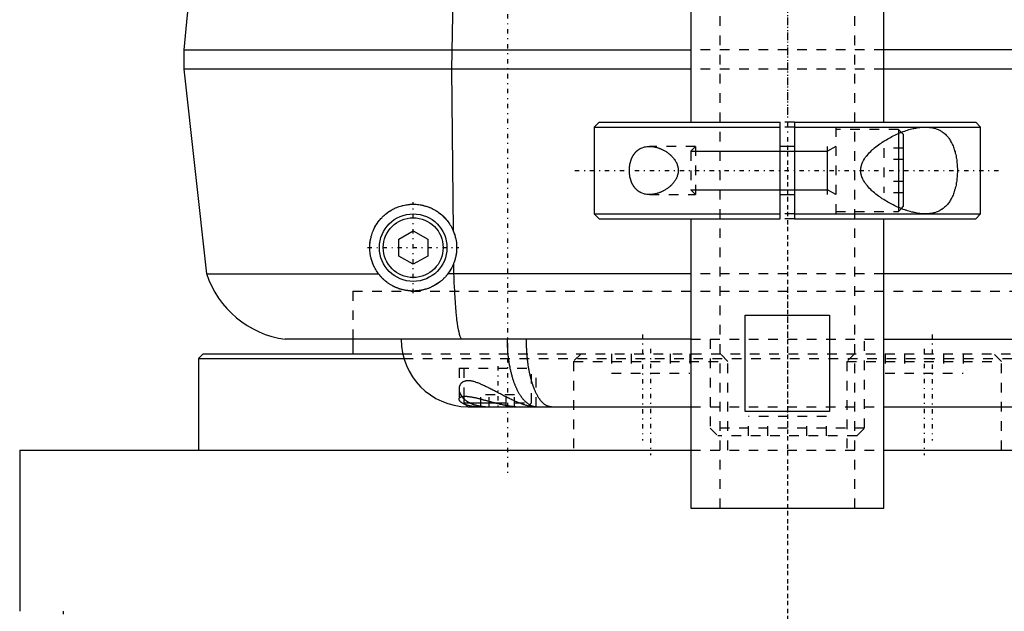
# Model space of a CAD drawing. Extents: x -90 to 90, y -1 to 703.
# Tile 2 of 7: x -80 to 22, y 288 to 350. Entities that reach past the tile are written whole.
import ezdxf

# ---------------------------------------------------------------- set-up
doc = ezdxf.new("R2010")
doc.units = 0
doc.linetypes.add('CENTER', pattern=[1.5, 0.45, -0.5, 0.05, -0.5])
doc.linetypes.add('DASHED', pattern=[2, 1, -1])
for name, color, linetype in [('AM_0', 7, 'CONTINUOUS'), ('AM_10', 7, 'CONTINUOUS'), ('AM_3', 7, 'DASHED'), ('AM_7', 7, 'CENTER')]:
    doc.layers.add(name, color=color, linetype=linetype)

msp = doc.modelspace()

# ---------------------------------------------------------------- linework, layer by layer
at = {"layer": 'AM_0', "color": 7, "linetype": 'CONTINUOUS'}
for p, q in [((-34.32, 370.35), (-34.77, 344.5)), ((-10, 351.2), (-10, 339)), ((10, 339), (10, 351.2)), ((-62.5, 346.5), (-62.5, 344.5)), ((-62.5, 346.5), (-10, 346.5)), ((62.5, 346.5), (10, 346.5)), ((-10, 344.5), (-62.5, 344.5)), ((-62.5, 344.5), (-60.15, 323.3)), ((-34.77, 344.5), (-34.6, 327.75)), ((62.5, 344.5), (10, 344.5)), ((-19.5, 339), (-20, 338.5)), ((-19.5, 339), (-0.75, 339)), ((-0.75, 329), (-0.75, 339)), ((0.75, 339), (19.5, 339)), ((0.75, 339), (0.75, 329)), ((20, 338.5), (19.5, 339)), ((-20, 338.5), (-20, 329.5)), ((-20, 338.5), (-0.75, 338.5)), ((0.75, 338.5), (20, 338.5)), ((11.5, 337.83), (11.5, 330.17)), ((12, 337.75), (11.8, 337.95)), ((12, 337.75), (12, 330.25)), ((20, 329.5), (20, 338.5)), ((0.75, 336.5), (-0.75, 336.5)), ((-0.75, 331.5), (0.75, 331.5)), ((-20, 329.5), (-19.5, 329)), ((-20, 329.5), (-0.75, 329.5)), ((0.75, 329.5), (20, 329.5)), ((11.8, 330.05), (12, 330.25)), ((19.5, 329), (20, 329.5)), ((-19.5, 329), (-0.75, 329)), ((-10, 329), (-10, 299)), ((0.75, 329), (19.5, 329)), ((10, 299), (10, 329)), ((-40.25, 326.87), (-38.75, 327.73)), ((-38.75, 327.73), (-37.25, 326.87)), ((-40.25, 325.13), (-40.25, 326.87)), ((-37.25, 326.87), (-37.25, 325.13)), ((-38.75, 324.27), (-40.25, 325.13)), ((-37.25, 325.13), (-38.75, 324.27)), ((-34.57, 324.34), (-34.56, 323.3)), ((-60.15, 323.3), (-42.35, 323.3)), ((-10, 323.3), (-35.15, 323.3)), ((35.15, 323.3), (10, 323.3)), ((-4.36, 309), (-4.36, 319)), ((-4.36, 319), (4.36, 319)), ((4.36, 319), (4.36, 309)), ((-10, 316.5), (-52, 316.5)), ((-45, 316.5), (-45, 315)), ((10, 316.5), (52, 316.5)), ((-60.5, 315), (-61, 314.5)), ((-61, 314.5), (-61, 305)), ((-61, 314.5), (-39.74, 314.5)), ((-60.5, 315), (-39.88, 315)), ((-33.5, 310.59), (-33.5, 309.9)), ((-33.5, 309.9), (-33.1, 309.5)), ((-33.5, 309.9), (-30.21, 309.9)), ((-33.1, 309.5), (-10.01, 309.5)), ((4.36, 309), (-4.36, 309)), ((10.01, 309.5), (33.1, 309.5)), ((-79.5, 305), (-79.5, 288.3)), ((-79.5, 305), (-10.01, 305)), ((10.01, 305), (79.5, 305)), ((-10, 299), (10, 299)), ((-75, 288.3), (-75, 288))]:
    msp.add_line(p, q, dxfattribs=at)
for points in [[(14.28, 329.5, 0), (14.22, 329.5, 0), (14.09, 329.5, 0), (13.96, 329.51, 0), (13.9, 329.52, 0), (13.83, 329.52, 0), (13.7, 329.54, 0), (13.57, 329.55, 0), (13.43, 329.58, 0), (13.29, 329.6, 0), (13.15, 329.63, 0), (13.08, 329.64, 0), (13.01, 329.66, 0), (12.87, 329.69, 0), (12.73, 329.73, 0), (12.58, 329.77, 0), (12.44, 329.82, 0), (12.29, 329.87, 0), (12.22, 329.89, 0), (12.15, 329.92, 0), (12, 329.97, 0), (11.85, 330.03, 0), (11.78, 330.05, 0), (11.7, 330.08, 0), (11.56, 330.15, 0), (11.41, 330.21, 0), (11.34, 330.24, 0), (11.26, 330.28, 0), (11.11, 330.35, 0), (10.97, 330.42, 0), (10.82, 330.49, 0), (10.68, 330.57, 0), (10.53, 330.65, 0), (10.46, 330.69, 0), (10.39, 330.73, 0), (10.25, 330.81, 0), (10.11, 330.9, 0), (9.97, 330.98, 0), (9.83, 331.07, 0), (9.7, 331.16, 0), (9.63, 331.21, 0), (9.56, 331.25, 0), (9.43, 331.35, 0), (9.29, 331.45, 0), (9.16, 331.56, 0), (9.02, 331.67, 0), (8.89, 331.78, 0), (8.83, 331.84, 0), (8.76, 331.9, 0), (8.64, 332.02, 0), (8.51, 332.14, 0), (8.39, 332.27, 0), (8.28, 332.4, 0), (8.17, 332.53, 0), (8.12, 332.6, 0), (8.07, 332.67, 0), (7.98, 332.81, 0), (7.89, 332.95, 0), (7.82, 333.1, 0), (7.78, 333.19, 0), (7.76, 333.22, 0), (7.75, 333.24, 0), (7.75, 333.26, 0), (7.74, 333.27, 0), (7.73, 333.29, 0), (7.72, 333.32, 0), (7.71, 333.35, 0), (7.71, 333.37, 0), (7.7, 333.4, 0), (7.69, 333.41, 0), (7.69, 333.43, 0), (7.68, 333.45, 0), (7.67, 333.48, 0), (7.67, 333.49, 0), (7.67, 333.51, 0), (7.66, 333.53, 0), (7.65, 333.56, 0), (7.65, 333.57, 0), (7.65, 333.59, 0), (7.64, 333.61, 0), (7.63, 333.64, 0), (7.63, 333.67, 0), (7.62, 333.7, 0), (7.62, 333.73, 0), (7.62, 333.74, 0), (7.62, 333.75, 0), (7.61, 333.78, 0), (7.61, 333.81, 0), (7.61, 333.84, 0), (7.6, 333.87, 0), (7.6, 333.9, 0), (7.6, 333.91, 0), (7.6, 333.93, 0), (7.6, 333.96, 0), (7.6, 333.99, 0), (7.6, 334, 0), (7.6, 334.01, 0), (7.6, 334.04, 0), (7.6, 334.07, 0), (7.6, 334.09, 0), (7.6, 334.1, 0), (7.6, 334.13, 0), (7.61, 334.16, 0), (7.61, 334.19, 0), (7.61, 334.22, 0), (7.62, 334.25, 0), (7.62, 334.26, 0), (7.62, 334.27, 0), (7.62, 334.3, 0), (7.63, 334.33, 0), (7.63, 334.36, 0), (7.64, 334.39, 0), (7.65, 334.41, 0), (7.65, 334.43, 0), (7.65, 334.44, 0), (7.66, 334.47, 0), (7.67, 334.49, 0), (7.67, 334.51, 0), (7.67, 334.52, 0), (7.68, 334.55, 0), (7.69, 334.57, 0), (7.69, 334.59, 0), (7.7, 334.6, 0), (7.71, 334.63, 0), (7.71, 334.65, 0), (7.72, 334.68, 0), (7.73, 334.71, 0), (7.74, 334.73, 0), (7.75, 334.74, 0), (7.75, 334.76, 0), (7.76, 334.78, 0), (7.78, 334.81, 0), (7.82, 334.9, 0), (7.89, 335.05, 0), (7.98, 335.19, 0), (8.07, 335.33, 0), (8.12, 335.4, 0), (8.17, 335.47, 0), (8.28, 335.6, 0), (8.39, 335.73, 0), (8.51, 335.86, 0), (8.64, 335.98, 0), (8.76, 336.1, 0), (8.83, 336.16, 0), (8.89, 336.22, 0), (9.02, 336.33, 0), (9.16, 336.44, 0), (9.29, 336.55, 0), (9.43, 336.65, 0), (9.56, 336.75, 0), (9.63, 336.79, 0), (9.7, 336.84, 0), (9.83, 336.93, 0), (9.97, 337.02, 0), (10.11, 337.1, 0), (10.25, 337.19, 0), (10.39, 337.27, 0), (10.46, 337.31, 0), (10.53, 337.35, 0), (10.68, 337.43, 0), (10.82, 337.51, 0), (10.97, 337.58, 0), (11.11, 337.65, 0), (11.26, 337.72, 0), (11.34, 337.76, 0), (11.41, 337.79, 0), (11.56, 337.85, 0), (11.7, 337.92, 0), (11.78, 337.95, 0), (11.85, 337.97, 0), (12, 338.03, 0), (12.15, 338.08, 0), (12.22, 338.11, 0), (12.29, 338.13, 0), (12.44, 338.18, 0), (12.58, 338.23, 0), (12.73, 338.27, 0), (12.87, 338.31, 0), (13.01, 338.34, 0), (13.08, 338.36, 0), (13.15, 338.37, 0), (13.29, 338.4, 0), (13.43, 338.42, 0), (13.57, 338.45, 0), (13.7, 338.46, 0), (13.83, 338.48, 0), (13.9, 338.48, 0), (13.96, 338.49, 0), (14.09, 338.5, 0), (14.22, 338.5, 0), (14.28, 338.5, 0)], [(14.28, 338.5, 0), (14.33, 338.5, 0), (14.43, 338.5, 0), (14.53, 338.49, 0), (14.58, 338.49, 0), (14.63, 338.49, 0), (14.73, 338.47, 0), (14.83, 338.46, 0), (14.93, 338.45, 0), (15.03, 338.43, 0), (15.13, 338.41, 0), (15.18, 338.39, 0), (15.23, 338.38, 0), (15.32, 338.35, 0), (15.42, 338.32, 0), (15.51, 338.29, 0), (15.6, 338.25, 0), (15.69, 338.21, 0), (15.74, 338.18, 0), (15.78, 338.16, 0), (15.87, 338.11, 0), (15.96, 338.06, 0), (16, 338.03, 0), (16.04, 338, 0), (16.12, 337.94, 0), (16.2, 337.88, 0), (16.24, 337.85, 0), (16.28, 337.82, 0), (16.36, 337.75, 0), (16.43, 337.67, 0), (16.5, 337.6, 0), (16.57, 337.52, 0), (16.64, 337.44, 0), (16.67, 337.39, 0), (16.71, 337.35, 0), (16.77, 337.26, 0), (16.83, 337.17, 0), (16.89, 337.08, 0), (16.94, 336.98, 0), (17, 336.88, 0), (17.02, 336.82, 0), (17.05, 336.77, 0), (17.1, 336.66, 0), (17.15, 336.55, 0), (17.2, 336.43, 0), (17.24, 336.31, 0), (17.28, 336.18, 0), (17.3, 336.12, 0), (17.32, 336.05, 0), (17.36, 335.92, 0), (17.39, 335.79, 0), (17.43, 335.65, 0), (17.46, 335.51, 0), (17.48, 335.37, 0), (17.49, 335.3, 0), (17.51, 335.23, 0), (17.53, 335.09, 0), (17.55, 334.94, 0), (17.56, 334.8, 0), (17.57, 334.65, 0), (17.58, 334.51, 0), (17.59, 334.43, 0), (17.59, 334.36, 0), (17.6, 334.22, 0), (17.6, 334.07, 0), (17.6, 334, 0), (17.6, 333.93, 0), (17.6, 333.78, 0), (17.59, 333.64, 0), (17.59, 333.57, 0), (17.58, 333.49, 0), (17.57, 333.35, 0), (17.56, 333.2, 0), (17.55, 333.06, 0), (17.53, 332.91, 0), (17.51, 332.77, 0), (17.49, 332.7, 0), (17.48, 332.63, 0), (17.46, 332.49, 0), (17.43, 332.35, 0), (17.39, 332.21, 0), (17.36, 332.08, 0), (17.32, 331.95, 0), (17.3, 331.88, 0), (17.28, 331.82, 0), (17.24, 331.69, 0), (17.2, 331.57, 0), (17.15, 331.45, 0), (17.1, 331.34, 0), (17.05, 331.23, 0), (17.02, 331.18, 0), (17, 331.12, 0), (16.94, 331.02, 0), (16.89, 330.92, 0), (16.83, 330.83, 0), (16.77, 330.74, 0), (16.71, 330.65, 0), (16.67, 330.61, 0), (16.64, 330.56, 0), (16.57, 330.48, 0), (16.5, 330.4, 0), (16.43, 330.33, 0), (16.36, 330.25, 0), (16.28, 330.18, 0), (16.24, 330.15, 0), (16.2, 330.12, 0), (16.12, 330.06, 0), (16.04, 330, 0), (16, 329.97, 0), (15.96, 329.94, 0), (15.87, 329.89, 0), (15.78, 329.84, 0), (15.74, 329.82, 0), (15.69, 329.79, 0), (15.6, 329.75, 0), (15.51, 329.71, 0), (15.42, 329.68, 0), (15.32, 329.65, 0), (15.23, 329.62, 0), (15.18, 329.61, 0), (15.13, 329.59, 0), (15.03, 329.57, 0), (14.93, 329.55, 0), (14.83, 329.54, 0), (14.73, 329.53, 0), (14.63, 329.51, 0), (14.58, 329.51, 0), (14.53, 329.51, 0), (14.43, 329.5, 0), (14.33, 329.5, 0), (14.28, 329.5, 0)], [(-16.36, 334, 0), (-16.36, 334.02, 0), (-16.36, 334.06, 0), (-16.36, 334.1, 0), (-16.36, 334.12, 0), (-16.36, 334.14, 0), (-16.36, 334.18, 0), (-16.36, 334.23, 0), (-16.35, 334.27, 0), (-16.35, 334.31, 0), (-16.35, 334.35, 0), (-16.34, 334.37, 0), (-16.34, 334.39, 0), (-16.34, 334.43, 0), (-16.33, 334.47, 0), (-16.33, 334.51, 0), (-16.32, 334.55, 0), (-16.31, 334.59, 0), (-16.31, 334.62, 0), (-16.31, 334.64, 0), (-16.3, 334.68, 0), (-16.29, 334.72, 0), (-16.28, 334.74, 0), (-16.28, 334.76, 0), (-16.27, 334.8, 0), (-16.26, 334.83, 0), (-16.26, 334.85, 0), (-16.25, 334.87, 0), (-16.24, 334.91, 0), (-16.23, 334.95, 0), (-16.22, 334.99, 0), (-16.21, 335.03, 0), (-16.19, 335.06, 0), (-16.19, 335.08, 0), (-16.18, 335.1, 0), (-16.17, 335.14, 0), (-16.15, 335.17, 0), (-16.14, 335.21, 0), (-16.13, 335.24, 0), (-16.11, 335.28, 0), (-16.1, 335.29, 0), (-16.1, 335.31, 0), (-16.08, 335.35, 0), (-16.06, 335.38, 0), (-16.05, 335.41, 0), (-16.03, 335.44, 0), (-16.01, 335.47, 0), (-16.01, 335.49, 0), (-16, 335.5, 0), (-15.98, 335.53, 0), (-15.96, 335.56, 0), (-15.94, 335.59, 0), (-15.93, 335.62, 0), (-15.91, 335.65, 0), (-15.9, 335.66, 0), (-15.89, 335.68, 0), (-15.87, 335.7, 0), (-15.85, 335.73, 0), (-15.83, 335.75, 0), (-15.81, 335.78, 0), (-15.79, 335.81, 0), (-15.78, 335.82, 0), (-15.77, 335.83, 0), (-15.75, 335.85, 0), (-15.73, 335.88, 0), (-15.72, 335.89, 0), (-15.71, 335.9, 0), (-15.69, 335.92, 0), (-15.67, 335.95, 0), (-15.66, 335.96, 0), (-15.64, 335.97, 0), (-15.62, 335.99, 0), (-15.6, 336.01, 0), (-15.58, 336.03, 0), (-15.55, 336.05, 0), (-15.53, 336.07, 0), (-15.52, 336.08, 0), (-15.51, 336.09, 0), (-15.48, 336.11, 0), (-15.46, 336.13, 0), (-15.43, 336.15, 0), (-15.41, 336.17, 0), (-15.38, 336.18, 0), (-15.37, 336.19, 0), (-15.36, 336.2, 0), (-15.33, 336.22, 0), (-15.31, 336.23, 0), (-15.28, 336.25, 0), (-15.25, 336.26, 0), (-15.23, 336.28, 0), (-15.21, 336.28, 0), (-15.2, 336.29, 0), (-15.17, 336.3, 0), (-15.15, 336.32, 0), (-15.05, 336.36, 0), (-14.88, 336.42, 0), (-14.8, 336.44, 0), (-14.71, 336.46, 0), (-14.54, 336.49, 0), (-14.37, 336.5, 0), (-14.28, 336.5, 0)], [(-14.28, 336.5, 0), (-14.25, 336.5, 0), (-14.19, 336.5, 0), (-14.12, 336.49, 0), (-14.09, 336.49, 0), (-14.06, 336.49, 0), (-13.99, 336.48, 0), (-13.93, 336.47, 0), (-13.86, 336.46, 0), (-13.79, 336.45, 0), (-13.72, 336.44, 0), (-13.69, 336.43, 0), (-13.65, 336.42, 0), (-13.58, 336.41, 0), (-13.52, 336.39, 0), (-13.45, 336.37, 0), (-13.38, 336.34, 0), (-13.31, 336.32, 0), (-13.27, 336.31, 0), (-13.24, 336.29, 0), (-13.17, 336.27, 0), (-13.1, 336.24, 0), (-13.06, 336.22, 0), (-13.03, 336.21, 0), (-12.96, 336.18, 0), (-12.89, 336.14, 0), (-12.86, 336.12, 0), (-12.82, 336.11, 0), (-12.76, 336.07, 0), (-12.69, 336.03, 0), (-12.62, 335.99, 0), (-12.56, 335.95, 0), (-12.49, 335.9, 0), (-12.46, 335.88, 0), (-12.43, 335.86, 0), (-12.36, 335.81, 0), (-12.3, 335.77, 0), (-12.24, 335.72, 0), (-12.18, 335.67, 0), (-12.12, 335.62, 0), (-12.09, 335.59, 0), (-12.06, 335.56, 0), (-12.01, 335.51, 0), (-11.95, 335.45, 0), (-11.89, 335.39, 0), (-11.84, 335.32, 0), (-11.78, 335.26, 0), (-11.76, 335.22, 0), (-11.73, 335.19, 0), (-11.68, 335.12, 0), (-11.63, 335.05, 0), (-11.58, 334.97, 0), (-11.54, 334.89, 0), (-11.5, 334.82, 0), (-11.48, 334.78, 0), (-11.46, 334.74, 0), (-11.43, 334.65, 0), (-11.4, 334.57, 0), (-11.37, 334.48, 0), (-11.35, 334.4, 0), (-11.33, 334.31, 0), (-11.32, 334.27, 0), (-11.32, 334.22, 0), (-11.31, 334.13, 0), (-11.3, 334.04, 0), (-11.3, 334, 0), (-11.3, 333.96, 0), (-11.31, 333.87, 0), (-11.32, 333.78, 0), (-11.32, 333.73, 0), (-11.33, 333.69, 0), (-11.35, 333.6, 0), (-11.37, 333.52, 0), (-11.4, 333.43, 0), (-11.43, 333.35, 0), (-11.46, 333.26, 0), (-11.48, 333.22, 0), (-11.5, 333.18, 0), (-11.54, 333.11, 0), (-11.58, 333.03, 0), (-11.63, 332.95, 0), (-11.68, 332.88, 0), (-11.73, 332.81, 0), (-11.76, 332.78, 0), (-11.78, 332.74, 0), (-11.84, 332.68, 0), (-11.89, 332.61, 0), (-11.95, 332.55, 0), (-12.01, 332.49, 0), (-12.06, 332.44, 0), (-12.09, 332.41, 0), (-12.12, 332.38, 0), (-12.18, 332.33, 0), (-12.24, 332.28, 0), (-12.3, 332.23, 0), (-12.36, 332.19, 0), (-12.43, 332.14, 0), (-12.46, 332.12, 0), (-12.49, 332.1, 0), (-12.56, 332.05, 0), (-12.62, 332.01, 0), (-12.69, 331.97, 0), (-12.76, 331.93, 0), (-12.82, 331.89, 0), (-12.86, 331.88, 0), (-12.89, 331.86, 0), (-12.96, 331.82, 0), (-13.03, 331.79, 0), (-13.06, 331.78, 0), (-13.1, 331.76, 0), (-13.17, 331.73, 0), (-13.24, 331.71, 0), (-13.27, 331.69, 0), (-13.31, 331.68, 0), (-13.38, 331.66, 0), (-13.45, 331.63, 0), (-13.52, 331.61, 0), (-13.58, 331.59, 0), (-13.65, 331.58, 0), (-13.69, 331.57, 0), (-13.72, 331.56, 0), (-13.79, 331.55, 0), (-13.86, 331.54, 0), (-13.93, 331.53, 0), (-13.99, 331.52, 0), (-14.06, 331.51, 0), (-14.09, 331.51, 0), (-14.12, 331.51, 0), (-14.19, 331.5, 0), (-14.25, 331.5, 0), (-14.28, 331.5, 0)], [(-14.28, 331.5, 0), (-14.37, 331.5, 0), (-14.54, 331.51, 0), (-14.71, 331.54, 0), (-14.8, 331.56, 0), (-14.88, 331.58, 0), (-15.05, 331.64, 0), (-15.15, 331.68, 0), (-15.17, 331.7, 0), (-15.2, 331.71, 0), (-15.21, 331.72, 0), (-15.23, 331.72, 0), (-15.25, 331.74, 0), (-15.28, 331.75, 0), (-15.31, 331.77, 0), (-15.33, 331.78, 0), (-15.36, 331.8, 0), (-15.37, 331.81, 0), (-15.38, 331.82, 0), (-15.41, 331.83, 0), (-15.43, 331.85, 0), (-15.46, 331.87, 0), (-15.48, 331.89, 0), (-15.51, 331.91, 0), (-15.52, 331.92, 0), (-15.53, 331.93, 0), (-15.55, 331.95, 0), (-15.58, 331.97, 0), (-15.6, 331.99, 0), (-15.62, 332.01, 0), (-15.64, 332.03, 0), (-15.66, 332.04, 0), (-15.67, 332.05, 0), (-15.69, 332.08, 0), (-15.71, 332.1, 0), (-15.72, 332.11, 0), (-15.73, 332.12, 0), (-15.75, 332.15, 0), (-15.77, 332.17, 0), (-15.78, 332.18, 0), (-15.79, 332.19, 0), (-15.81, 332.22, 0), (-15.83, 332.25, 0), (-15.85, 332.27, 0), (-15.87, 332.3, 0), (-15.89, 332.32, 0), (-15.9, 332.34, 0), (-15.91, 332.35, 0), (-15.93, 332.38, 0), (-15.94, 332.41, 0), (-15.96, 332.44, 0), (-15.98, 332.47, 0), (-16, 332.5, 0), (-16.01, 332.51, 0), (-16.01, 332.53, 0), (-16.03, 332.56, 0), (-16.05, 332.59, 0), (-16.06, 332.62, 0), (-16.08, 332.65, 0), (-16.1, 332.69, 0), (-16.1, 332.71, 0), (-16.11, 332.72, 0), (-16.13, 332.76, 0), (-16.14, 332.79, 0), (-16.15, 332.83, 0), (-16.17, 332.86, 0), (-16.18, 332.9, 0), (-16.19, 332.92, 0), (-16.19, 332.94, 0), (-16.21, 332.97, 0), (-16.22, 333.01, 0), (-16.23, 333.05, 0), (-16.24, 333.09, 0), (-16.25, 333.13, 0), (-16.26, 333.15, 0), (-16.26, 333.17, 0), (-16.27, 333.2, 0), (-16.28, 333.24, 0), (-16.28, 333.26, 0), (-16.29, 333.28, 0), (-16.3, 333.32, 0), (-16.31, 333.36, 0), (-16.31, 333.38, 0), (-16.31, 333.41, 0), (-16.32, 333.45, 0), (-16.33, 333.49, 0), (-16.33, 333.53, 0), (-16.34, 333.57, 0), (-16.34, 333.61, 0), (-16.34, 333.63, 0), (-16.35, 333.65, 0), (-16.35, 333.69, 0), (-16.35, 333.73, 0), (-16.36, 333.77, 0), (-16.36, 333.82, 0), (-16.36, 333.86, 0), (-16.36, 333.88, 0), (-16.36, 333.9, 0), (-16.36, 333.94, 0), (-16.36, 333.98, 0), (-16.36, 334, 0)], [(-42.35, 323.3, 0), (-42.39, 323.36, 0), (-42.48, 323.48, 0), (-42.56, 323.6, 0), (-42.59, 323.66, 0), (-42.63, 323.72, 0), (-42.7, 323.85, 0), (-42.77, 323.98, 0), (-42.84, 324.11, 0), (-42.89, 324.25, 0), (-42.95, 324.38, 0), (-42.98, 324.45, 0), (-43, 324.52, 0), (-43.05, 324.66, 0), (-43.09, 324.8, 0), (-43.12, 324.94, 0), (-43.16, 325.09, 0), (-43.18, 325.23, 0), (-43.2, 325.3, 0), (-43.21, 325.37, 0), (-43.22, 325.51, 0), (-43.24, 325.65, 0), (-43.24, 325.72, 0), (-43.25, 325.79, 0), (-43.25, 325.93, 0), (-43.25, 326.07, 0), (-43.25, 326.14, 0), (-43.24, 326.21, 0), (-43.24, 326.36, 0), (-43.22, 326.5, 0), (-43.2, 326.64, 0), (-43.18, 326.78, 0), (-43.15, 326.92, 0), (-43.14, 326.99, 0), (-43.12, 327.06, 0), (-43.09, 327.2, 0), (-43.05, 327.34, 0), (-43, 327.47, 0), (-42.95, 327.61, 0), (-42.9, 327.74, 0), (-42.87, 327.8, 0), (-42.84, 327.87, 0), (-42.78, 327.99, 0), (-42.72, 328.12, 0), (-42.65, 328.24, 0), (-42.58, 328.36, 0), (-42.51, 328.48, 0), (-42.47, 328.53, 0), (-42.43, 328.59, 0), (-42.35, 328.7, 0), (-42.27, 328.81, 0), (-42.18, 328.91, 0), (-42.1, 329.01, 0), (-42.01, 329.1, 0), (-41.96, 329.15, 0), (-41.92, 329.2, 0), (-41.82, 329.29, 0), (-41.72, 329.38, 0), (-41.62, 329.47, 0), (-41.51, 329.55, 0), (-41.41, 329.63, 0), (-41.35, 329.67, 0), (-41.3, 329.71, 0), (-41.18, 329.79, 0), (-41.06, 329.86, 0), (-41.01, 329.89, 0), (-40.95, 329.93, 0), (-40.82, 329.99, 0), (-40.7, 330.06, 0), (-40.64, 330.08, 0), (-40.58, 330.11, 0), (-40.45, 330.17, 0), (-40.32, 330.22, 0), (-40.19, 330.26, 0), (-40.06, 330.31, 0), (-39.93, 330.34, 0), (-39.86, 330.36, 0), (-39.79, 330.38, 0), (-39.66, 330.41, 0), (-39.52, 330.43, 0), (-39.39, 330.45, 0), (-39.26, 330.47, 0), (-39.12, 330.48, 0), (-39.05, 330.49, 0), (-38.99, 330.49, 0), (-38.85, 330.5, 0), (-38.72, 330.5, 0), (-38.58, 330.5, 0), (-38.45, 330.49, 0), (-38.31, 330.48, 0), (-38.24, 330.47, 0), (-38.17, 330.46, 0), (-38.03, 330.44, 0), (-37.89, 330.42, 0), (-37.75, 330.39, 0), (-37.61, 330.35, 0), (-37.47, 330.31, 0), (-37.4, 330.29, 0), (-37.33, 330.27, 0), (-37.2, 330.22, 0), (-37.06, 330.17, 0), (-36.93, 330.11, 0), (-36.8, 330.05, 0), (-36.67, 329.99, 0), (-36.6, 329.95, 0), (-36.54, 329.92, 0), (-36.41, 329.85, 0), (-36.29, 329.77, 0), (-36.23, 329.73, 0), (-36.17, 329.69, 0), (-36.06, 329.6, 0), (-35.94, 329.52, 0), (-35.89, 329.47, 0), (-35.83, 329.43, 0), (-35.73, 329.33, 0), (-35.63, 329.24, 0), (-35.53, 329.14, 0), (-35.43, 329.04, 0), (-35.33, 328.93, 0), (-35.29, 328.87, 0), (-35.24, 328.82, 0), (-35.15, 328.7, 0), (-35.07, 328.58, 0), (-34.98, 328.46, 0), (-34.91, 328.34, 0), (-34.83, 328.21, 0), (-34.8, 328.15, 0), (-34.76, 328.08, 0), (-34.69, 327.95, 0), (-34.63, 327.81, 0), (-34.6, 327.75, 0)], [(-34.6, 327.75, 0), (-34.57, 327.66, 0), (-34.5, 327.47, 0), (-34.44, 327.29, 0), (-34.41, 327.2, 0), (-34.39, 327.1, 0), (-34.34, 326.91, 0), (-34.31, 326.72, 0), (-34.28, 326.53, 0), (-34.26, 326.34, 0), (-34.25, 326.14, 0), (-34.25, 326.04, 0), (-34.25, 325.95, 0), (-34.26, 325.75, 0), (-34.27, 325.56, 0), (-34.29, 325.37, 0), (-34.33, 325.17, 0), (-34.37, 324.98, 0), (-34.39, 324.89, 0), (-34.41, 324.8, 0), (-34.47, 324.61, 0), (-34.53, 324.43, 0), (-34.57, 324.34, 0)], [(-34.57, 324.34, 0), (-34.58, 324.3, 0), (-34.61, 324.24, 0), (-34.63, 324.18, 0), (-34.65, 324.15, 0), (-34.66, 324.12, 0), (-34.69, 324.06, 0), (-34.72, 324, 0), (-34.75, 323.94, 0), (-34.78, 323.88, 0), (-34.81, 323.82, 0), (-34.83, 323.79, 0), (-34.84, 323.77, 0), (-34.88, 323.71, 0), (-34.91, 323.65, 0), (-34.95, 323.6, 0), (-34.98, 323.54, 0), (-35.02, 323.49, 0), (-35.04, 323.46, 0), (-35.05, 323.43, 0), (-35.09, 323.38, 0), (-35.13, 323.33, 0), (-35.15, 323.3, 0)], [(-35.15, 323.3, 0), (-35.17, 323.27, 0), (-35.22, 323.21, 0), (-35.27, 323.15, 0), (-35.29, 323.12, 0), (-35.31, 323.09, 0), (-35.36, 323.04, 0), (-35.41, 322.98, 0), (-35.46, 322.92, 0), (-35.52, 322.87, 0), (-35.57, 322.82, 0), (-35.6, 322.79, 0), (-35.62, 322.76, 0), (-35.68, 322.71, 0), (-35.73, 322.66, 0), (-35.79, 322.61, 0), (-35.84, 322.56, 0), (-35.9, 322.52, 0), (-35.93, 322.49, 0), (-35.96, 322.47, 0), (-36.02, 322.43, 0), (-36.08, 322.38, 0), (-36.11, 322.36, 0), (-36.14, 322.34, 0), (-36.2, 322.29, 0), (-36.26, 322.25, 0), (-36.29, 322.23, 0), (-36.32, 322.21, 0), (-36.38, 322.17, 0), (-36.45, 322.14, 0), (-36.51, 322.1, 0), (-36.57, 322.06, 0), (-36.64, 322.03, 0), (-36.67, 322.01, 0), (-36.7, 321.99, 0), (-36.77, 321.96, 0), (-36.84, 321.93, 0), (-36.9, 321.9, 0), (-36.97, 321.87, 0), (-37.04, 321.84, 0), (-37.07, 321.82, 0), (-37.11, 321.81, 0), (-37.18, 321.78, 0), (-37.25, 321.76, 0), (-37.32, 321.73, 0), (-37.39, 321.71, 0), (-37.46, 321.69, 0), (-37.5, 321.68, 0), (-37.53, 321.67, 0), (-37.6, 321.65, 0), (-37.68, 321.63, 0), (-37.75, 321.61, 0), (-37.82, 321.6, 0), (-37.9, 321.58, 0), (-37.93, 321.57, 0), (-37.97, 321.57, 0), (-38.05, 321.56, 0), (-38.12, 321.54, 0), (-38.2, 321.53, 0), (-38.27, 321.53, 0), (-38.35, 321.52, 0), (-38.39, 321.51, 0), (-38.42, 321.51, 0), (-38.5, 321.51, 0), (-38.58, 321.5, 0), (-38.61, 321.5, 0), (-38.65, 321.5, 0), (-38.73, 321.5, 0), (-38.81, 321.5, 0), (-38.85, 321.5, 0), (-38.88, 321.5, 0), (-38.96, 321.5, 0), (-39.04, 321.51, 0), (-39.12, 321.52, 0), (-39.19, 321.52, 0), (-39.27, 321.53, 0), (-39.31, 321.54, 0), (-39.35, 321.54, 0), (-39.43, 321.55, 0), (-39.51, 321.56, 0), (-39.58, 321.58, 0), (-39.66, 321.59, 0), (-39.74, 321.61, 0), (-39.78, 321.62, 0), (-39.81, 321.63, 0), (-39.89, 321.65, 0), (-39.97, 321.67, 0), (-40.04, 321.69, 0), (-40.12, 321.71, 0), (-40.2, 321.74, 0), (-40.23, 321.75, 0), (-40.27, 321.77, 0), (-40.35, 321.79, 0), (-40.42, 321.82, 0), (-40.49, 321.85, 0), (-40.57, 321.88, 0), (-40.64, 321.92, 0), (-40.68, 321.93, 0), (-40.71, 321.95, 0), (-40.78, 321.99, 0), (-40.86, 322.02, 0), (-40.93, 322.06, 0), (-41, 322.1, 0), (-41.07, 322.14, 0), (-41.1, 322.16, 0), (-41.13, 322.18, 0), (-41.2, 322.23, 0), (-41.27, 322.27, 0), (-41.3, 322.29, 0), (-41.34, 322.32, 0), (-41.4, 322.36, 0), (-41.47, 322.41, 0), (-41.5, 322.44, 0), (-41.53, 322.46, 0), (-41.59, 322.51, 0), (-41.66, 322.56, 0), (-41.72, 322.62, 0), (-41.78, 322.67, 0), (-41.84, 322.73, 0), (-41.87, 322.75, 0), (-41.9, 322.78, 0), (-41.95, 322.84, 0), (-42.01, 322.9, 0), (-42.06, 322.96, 0), (-42.12, 323.02, 0), (-42.17, 323.08, 0), (-42.2, 323.11, 0), (-42.22, 323.14, 0), (-42.28, 323.2, 0), (-42.33, 323.27, 0), (-42.35, 323.3, 0)], [(-34.56, 323.3, 0), (-34.55, 323, 0), (-34.53, 322.43, 0), (-34.5, 321.86, 0), (-34.49, 321.59, 0), (-34.48, 321.32, 0), (-34.45, 320.79, 0), (-34.41, 320.29, 0), (-34.38, 319.81, 0), (-34.34, 319.35, 0), (-34.29, 318.93, 0), (-34.27, 318.73, 0), (-34.25, 318.53, 0), (-34.2, 318.16, 0), (-34.15, 317.83, 0), (-34.1, 317.52, 0), (-34.04, 317.26, 0), (-33.99, 317.02, 0), (-33.96, 316.92, 0), (-33.93, 316.83, 0), (-33.86, 316.67, 0), (-33.8, 316.55, 0), (-33.77, 316.5, 0)], [(-29.03, 316.5, 0), (-29.03, 316.45, 0), (-29.03, 316.35, 0), (-29.02, 316.24, 0), (-29.02, 316.19, 0), (-29.02, 316.14, 0), (-29.02, 316.04, 0), (-29.02, 315.94, 0), (-29.01, 315.83, 0), (-29.01, 315.73, 0), (-29, 315.63, 0), (-29, 315.58, 0), (-29, 315.53, 0), (-28.99, 315.43, 0), (-28.98, 315.33, 0), (-28.97, 315.23, 0), (-28.97, 315.13, 0), (-28.96, 315.03, 0), (-28.95, 314.98, 0), (-28.95, 314.93, 0), (-28.94, 314.83, 0), (-28.93, 314.73, 0), (-28.92, 314.68, 0), (-28.91, 314.63, 0), (-28.9, 314.53, 0), (-28.89, 314.43, 0), (-28.88, 314.38, 0), (-28.88, 314.33, 0), (-28.86, 314.24, 0), (-28.85, 314.14, 0), (-28.83, 314.04, 0), (-28.82, 313.95, 0), (-28.8, 313.85, 0), (-28.79, 313.81, 0), (-28.78, 313.76, 0), (-28.76, 313.66, 0), (-28.75, 313.57, 0), (-28.73, 313.48, 0), (-28.71, 313.39, 0), (-28.69, 313.29, 0), (-28.68, 313.25, 0), (-28.67, 313.2, 0), (-28.64, 313.11, 0), (-28.62, 313.03, 0), (-28.6, 312.94, 0), (-28.58, 312.85, 0), (-28.55, 312.76, 0), (-28.54, 312.72, 0), (-28.53, 312.68, 0), (-28.5, 312.59, 0), (-28.48, 312.51, 0), (-28.45, 312.42, 0), (-28.43, 312.34, 0), (-28.4, 312.26, 0), (-28.39, 312.22, 0), (-28.37, 312.18, 0), (-28.35, 312.1, 0), (-28.32, 312.02, 0), (-28.29, 311.94, 0), (-28.26, 311.87, 0), (-28.23, 311.79, 0), (-28.21, 311.75, 0), (-28.2, 311.72, 0), (-28.17, 311.64, 0), (-28.14, 311.57, 0), (-28.12, 311.53, 0), (-28.1, 311.5, 0), (-28.07, 311.43, 0), (-28.04, 311.36, 0), (-28.02, 311.32, 0), (-28.01, 311.29, 0), (-27.97, 311.22, 0), (-27.94, 311.15, 0), (-27.9, 311.09, 0), (-27.87, 311.02, 0), (-27.83, 310.96, 0), (-27.81, 310.93, 0), (-27.8, 310.9, 0), (-27.76, 310.84, 0), (-27.72, 310.78, 0), (-27.69, 310.72, 0), (-27.65, 310.67, 0), (-27.61, 310.61, 0), (-27.59, 310.58, 0), (-27.57, 310.56, 0), (-27.54, 310.5, 0), (-27.5, 310.45, 0), (-27.46, 310.4, 0), (-27.42, 310.35, 0), (-27.38, 310.3, 0), (-27.36, 310.28, 0), (-27.34, 310.26, 0), (-27.3, 310.21, 0), (-27.26, 310.17, 0), (-27.22, 310.13, 0), (-27.17, 310.08, 0), (-27.13, 310.04, 0), (-27.11, 310.03, 0), (-27.09, 310.01, 0), (-27.05, 309.97, 0), (-27.01, 309.93, 0), (-26.96, 309.9, 0), (-26.92, 309.87, 0), (-26.88, 309.83, 0), (-26.85, 309.82, 0), (-26.83, 309.8, 0), (-26.79, 309.78, 0), (-26.75, 309.75, 0), (-26.72, 309.73, 0), (-26.7, 309.72, 0), (-26.66, 309.7, 0), (-26.61, 309.67, 0), (-26.59, 309.66, 0), (-26.57, 309.65, 0), (-26.52, 309.63, 0), (-26.48, 309.61, 0), (-26.43, 309.6, 0), (-26.39, 309.58, 0), (-26.34, 309.57, 0), (-26.32, 309.56, 0), (-26.3, 309.55, 0), (-26.25, 309.54, 0), (-26.21, 309.53, 0), (-26.16, 309.52, 0), (-26.12, 309.51, 0), (-26.07, 309.51, 0), (-26.05, 309.51, 0), (-26.02, 309.5, 0), (-25.98, 309.5, 0), (-25.93, 309.5, 0), (-25.91, 309.5, 0)], [(-34, 310.3, 0), (-34, 310.31, 0), (-34, 310.32, 0), (-34, 310.34, 0), (-33.99, 310.35, 0), (-33.99, 310.36, 0), (-33.98, 310.38, 0), (-33.98, 310.39, 0), (-33.97, 310.41, 0), (-33.95, 310.43, 0), (-33.94, 310.44, 0), (-33.93, 310.45, 0), (-33.93, 310.45, 0), (-33.91, 310.47, 0), (-33.89, 310.48, 0), (-33.87, 310.49, 0), (-33.85, 310.51, 0), (-33.83, 310.52, 0), (-33.82, 310.52, 0), (-33.81, 310.53, 0), (-33.78, 310.54, 0), (-33.75, 310.55, 0), (-33.74, 310.55, 0), (-33.72, 310.56, 0), (-33.69, 310.56, 0), (-33.66, 310.57, 0), (-33.64, 310.57, 0), (-33.63, 310.58, 0), (-33.59, 310.58, 0), (-33.55, 310.58, 0), (-33.52, 310.59, 0), (-33.48, 310.59, 0), (-33.44, 310.59, 0), (-33.41, 310.59, 0), (-33.39, 310.59, 0), (-33.35, 310.59, 0), (-33.3, 310.59, 0), (-33.26, 310.59, 0), (-33.21, 310.59, 0), (-33.16, 310.58, 0), (-33.13, 310.58, 0), (-33.11, 310.58, 0), (-33.05, 310.57, 0), (-33, 310.57, 0), (-32.95, 310.56, 0), (-32.89, 310.55, 0), (-32.83, 310.54, 0), (-32.8, 310.54, 0), (-32.77, 310.53, 0), (-32.72, 310.52, 0), (-32.66, 310.51, 0), (-32.59, 310.5, 0), (-32.53, 310.49, 0), (-32.47, 310.48, 0), (-32.44, 310.47, 0), (-32.4, 310.46, 0), (-32.34, 310.45, 0), (-32.27, 310.43, 0), (-32.21, 310.42, 0), (-32.14, 310.4, 0), (-32.07, 310.39, 0), (-32.04, 310.38, 0), (-32, 310.37, 0), (-31.93, 310.35, 0), (-31.86, 310.33, 0), (-31.82, 310.33, 0), (-31.79, 310.32, 0), (-31.72, 310.3, 0), (-31.64, 310.28, 0), (-31.61, 310.27, 0), (-31.57, 310.26, 0), (-31.5, 310.24, 0), (-31.42, 310.22, 0), (-31.35, 310.2, 0), (-31.27, 310.18, 0), (-31.19, 310.16, 0), (-31.16, 310.15, 0), (-31.12, 310.14, 0), (-31.04, 310.12, 0), (-30.96, 310.1, 0), (-30.89, 310.08, 0), (-30.81, 310.06, 0), (-30.73, 310.04, 0), (-30.69, 310.03, 0), (-30.65, 310.01, 0), (-30.57, 309.99, 0), (-30.49, 309.97, 0), (-30.41, 309.95, 0), (-30.33, 309.93, 0), (-30.25, 309.91, 0), (-30.21, 309.9, 0), (-30.18, 309.89, 0), (-30.1, 309.87, 0), (-30.02, 309.85, 0), (-29.93, 309.83, 0), (-29.85, 309.81, 0), (-29.77, 309.79, 0), (-29.73, 309.79, 0), (-29.69, 309.78, 0), (-29.61, 309.76, 0), (-29.53, 309.74, 0), (-29.45, 309.72, 0), (-29.37, 309.71, 0), (-29.3, 309.69, 0), (-29.26, 309.68, 0), (-29.22, 309.67, 0), (-29.14, 309.66, 0), (-29.06, 309.64, 0), (-29.02, 309.64, 0), (-28.98, 309.63, 0), (-28.9, 309.62, 0), (-28.82, 309.6, 0), (-28.78, 309.6, 0), (-28.74, 309.59, 0), (-28.67, 309.58, 0), (-28.59, 309.57, 0), (-28.52, 309.56, 0), (-28.44, 309.55, 0), (-28.37, 309.54, 0), (-28.33, 309.54, 0), (-28.29, 309.53, 0), (-28.22, 309.53, 0), (-28.15, 309.52, 0), (-28.07, 309.51, 0), (-28, 309.51, 0), (-27.93, 309.51, 0), (-27.9, 309.5, 0), (-27.86, 309.5, 0), (-27.79, 309.5, 0), (-27.72, 309.5, 0), (-27.69, 309.5, 0)], [(-33.31, 309.71, 0), (-33.34, 309.72, 0), (-33.42, 309.75, 0), (-33.48, 309.78, 0), (-33.52, 309.8, 0), (-33.55, 309.81, 0), (-33.61, 309.84, 0), (-33.66, 309.88, 0), (-33.71, 309.91, 0), (-33.76, 309.94, 0), (-33.8, 309.98, 0), (-33.82, 309.99, 0), (-33.84, 310.01, 0), (-33.88, 310.05, 0), (-33.91, 310.08, 0), (-33.93, 310.11, 0), (-33.96, 310.15, 0), (-33.97, 310.18, 0), (-33.98, 310.2, 0), (-33.99, 310.22, 0), (-34, 310.25, 0), (-34, 310.28, 0), (-34, 310.3, 0)]]:
    msp.add_polyline3d(points, dxfattribs=at)
for radius in [3.5, 3.1]:
    msp.add_circle((-38.75, 326), radius, dxfattribs=at)
for centre, radius, start, end in [((12.3, 341), 75, 166.8997, 175.7952), ((-50.65, 326.41), 10, 198.1062, 262.2135), ((-33, 316.5), 7, 180, 269.1755)]:
    msp.add_arc(centre, radius, start, end, dxfattribs=at)
at = {"layer": 'AM_10', "color": 7, "linetype": 'CONTINUOUS'}
for p, q in [((4.15, 331.5), (4.15, 336.5)), ((5, 336.5), (4.15, 336.01)), ((-10, 336.01), (4.15, 336.01)), ((-10, 331.99), (4.15, 331.99)), ((5, 331.5), (4.15, 331.99))]:
    msp.add_line(p, q, dxfattribs=at)
at = {"layer": 'AM_3', "color": 6, "linetype": 'DASHED'}
for p, q in [((-7, 684), (-7, 299)), ((7, 299), (7, 684)), ((10, 346.5), (-10, 346.5)), ((10, 344.5), (-10, 344.5)), ((0.75, 339), (-0.75, 339)), ((0.75, 338.5), (-0.75, 338.5)), ((5, 338.5), (5, 329.5)), ((11.5, 338.25), (5, 338.25)), ((11.8, 337.95), (11.5, 338.25)), ((11.5, 338.25), (11.5, 337.83)), ((-9.51, 336.5), (-14.28, 336.5)), ((-9.51, 336.5), (-10, 336.01)), ((-9.51, 336.5), (-9.51, 331.5)), ((-10, 336.01), (-10, 331.99)), ((12, 336.31), (10, 336.31)), ((10, 336.31), (10, 331.69)), ((12, 335.15), (10, 335.15)), ((12, 332.85), (10, 332.85)), ((-14.28, 331.5), (-9.51, 331.5)), ((-10, 331.99), (-9.51, 331.5)), ((12, 331.69), (10, 331.69)), ((0.75, 329.5), (-0.75, 329.5)), ((5, 329.75), (11.5, 329.75)), ((11.5, 330.17), (11.5, 329.75)), ((11.5, 329.75), (11.8, 330.05)), ((0.75, 329), (-0.75, 329)), ((10, 323.3), (-10, 323.3)), ((-45, 321.5), (45, 321.5)), ((-45, 321.5), (-45, 316.5)), ((-45, 321.5), (45, 321.5)), ((-10, 316.5), (10, 316.5)), ((-8, 316.5), (-8, 307.3)), ((8, 307.3), (8, 316.5)), ((-39.88, 315), (39.88, 315)), ((-39.74, 314.5), (39.74, 314.5)), ((-21.36, 315), (-22.16, 314.2)), ((-22.16, 314.2), (-22.16, 305)), ((-22.16, 314.2), (-6.16, 314.2)), ((-18.2, 315), (-18.2, 313)), ((-16.18, 315), (-16.18, 313)), ((-12.13, 315), (-12.13, 313)), ((-10.11, 315), (-10.11, 313)), ((-6.16, 314.2), (-6.96, 315)), ((-6.16, 305), (-6.16, 314.2)), ((6.96, 315), (6.16, 314.2)), ((6.16, 314.2), (6.16, 305)), ((6.16, 314.2), (22.16, 314.2)), ((10.11, 315), (10.11, 313)), ((12.13, 315), (12.13, 313)), ((16.18, 315), (16.18, 313)), ((18.2, 315), (18.2, 313)), ((22.16, 314.2), (21.36, 315)), ((22.16, 305), (22.16, 314.2)), ((-34, 313.5), (-34, 310.3)), ((-34, 313.5), (-26, 313.5)), ((-33.5, 313.5), (-33.5, 310.59)), ((-26.5, 309.9), (-26.5, 313.5)), ((-26, 309.5), (-26, 313.5)), ((-18.2, 313), (-10.11, 313)), ((10.11, 313), (18.2, 313)), ((-31.73, 309.5), (-31.73, 310.75)), ((-28.27, 310.75), (-31.73, 310.75)), ((-30.87, 309.5), (-30.87, 310.75)), ((-29.13, 309.5), (-29.13, 310.75)), ((-28.27, 309.5), (-28.27, 310.75)), ((-30.21, 309.9), (-26.5, 309.9)), ((-26.9, 309.5), (-26.5, 309.9)), ((-10.01, 309.5), (10.01, 309.5)), ((-4.04, 306.5), (-4.04, 308.5)), ((4.04, 308.5), (-4.04, 308.5)), ((-2.02, 306.5), (-2.02, 308.5)), ((2.02, 306.5), (2.02, 308.5)), ((4.04, 306.5), (4.04, 308.5)), ((-8, 307.3), (-7.2, 306.5)), ((8, 307.3), (-8, 307.3)), ((7.2, 306.5), (8, 307.3)), ((7.2, 306.5), (-7.2, 306.5)), ((-10.01, 305), (10.01, 305))]:
    msp.add_line(p, q, dxfattribs=at)
for points in [[(-24.44, 309.5, 0), (-24.46, 309.5, 0), (-24.5, 309.5, 0), (-24.54, 309.5, 0), (-24.56, 309.51, 0), (-24.58, 309.51, 0), (-24.61, 309.51, 0), (-24.65, 309.52, 0), (-24.69, 309.53, 0), (-24.73, 309.54, 0), (-24.77, 309.55, 0), (-24.79, 309.56, 0), (-24.8, 309.57, 0), (-24.84, 309.58, 0), (-24.88, 309.6, 0), (-24.92, 309.61, 0), (-24.95, 309.63, 0), (-24.99, 309.65, 0), (-25.01, 309.66, 0), (-25.03, 309.67, 0), (-25.07, 309.7, 0), (-25.1, 309.72, 0), (-25.12, 309.74, 0), (-25.14, 309.75, 0), (-25.18, 309.78, 0), (-25.21, 309.8, 0), (-25.23, 309.82, 0), (-25.25, 309.84, 0), (-25.28, 309.87, 0), (-25.32, 309.9, 0), (-25.36, 309.93, 0), (-25.39, 309.97, 0), (-25.43, 310.01, 0), (-25.44, 310.03, 0), (-25.46, 310.05, 0), (-25.5, 310.09, 0), (-25.53, 310.13, 0), (-25.56, 310.17, 0), (-25.6, 310.21, 0), (-25.63, 310.26, 0), (-25.65, 310.28, 0), (-25.66, 310.31, 0), (-25.7, 310.35, 0), (-25.73, 310.4, 0), (-25.76, 310.45, 0), (-25.8, 310.51, 0), (-25.83, 310.56, 0), (-25.84, 310.59, 0), (-25.86, 310.61, 0), (-25.89, 310.67, 0), (-25.92, 310.73, 0), (-25.95, 310.78, 0), (-25.98, 310.84, 0), (-26.01, 310.9, 0), (-26.03, 310.93, 0), (-26.04, 310.96, 0), (-26.07, 311.03, 0), (-26.1, 311.09, 0), (-26.13, 311.16, 0), (-26.16, 311.22, 0), (-26.18, 311.29, 0), (-26.2, 311.32, 0), (-26.21, 311.36, 0), (-26.24, 311.43, 0), (-26.27, 311.5, 0), (-26.28, 311.54, 0), (-26.29, 311.57, 0), (-26.32, 311.64, 0), (-26.34, 311.72, 0), (-26.36, 311.76, 0), (-26.37, 311.79, 0), (-26.39, 311.87, 0), (-26.42, 311.95, 0), (-26.44, 312.02, 0), (-26.47, 312.1, 0), (-26.49, 312.18, 0), (-26.5, 312.22, 0), (-26.51, 312.26, 0), (-26.53, 312.35, 0), (-26.56, 312.43, 0), (-26.58, 312.51, 0), (-26.6, 312.6, 0), (-26.62, 312.68, 0), (-26.63, 312.72, 0), (-26.64, 312.77, 0), (-26.66, 312.85, 0), (-26.68, 312.94, 0), (-26.69, 313.03, 0), (-26.71, 313.12, 0), (-26.73, 313.21, 0), (-26.74, 313.25, 0), (-26.75, 313.3, 0), (-26.76, 313.39, 0), (-26.78, 313.48, 0), (-26.8, 313.57, 0), (-26.81, 313.67, 0), (-26.83, 313.76, 0), (-26.83, 313.81, 0), (-26.84, 313.86, 0), (-26.85, 313.95, 0), (-26.87, 314.05, 0), (-26.88, 314.14, 0), (-26.89, 314.24, 0), (-26.9, 314.34, 0), (-26.91, 314.39, 0), (-26.91, 314.43, 0), (-26.93, 314.53, 0), (-26.94, 314.63, 0), (-26.94, 314.68, 0), (-26.95, 314.73, 0), (-26.95, 314.83, 0), (-26.96, 314.93, 0), (-26.97, 314.98, 0), (-26.97, 315.03, 0), (-26.98, 315.13, 0), (-26.99, 315.23, 0), (-26.99, 315.33, 0), (-27, 315.43, 0), (-27, 315.53, 0), (-27.01, 315.58, 0), (-27.01, 315.63, 0), (-27.01, 315.73, 0), (-27.02, 315.83, 0), (-27.02, 315.94, 0), (-27.02, 316.04, 0), (-27.02, 316.14, 0), (-27.02, 316.19, 0), (-27.03, 316.24, 0), (-27.03, 316.35, 0), (-27.03, 316.45, 0), (-27.03, 316.5, 0)], [(-26.3, 309.5, 0), (-26.32, 309.5, 0), (-26.36, 309.5, 0), (-26.41, 309.51, 0), (-26.44, 309.51, 0), (-26.47, 309.51, 0), (-26.52, 309.52, 0), (-26.58, 309.53, 0), (-26.64, 309.54, 0), (-26.7, 309.55, 0), (-26.76, 309.56, 0), (-26.8, 309.57, 0), (-26.83, 309.58, 0), (-26.9, 309.6, 0), (-26.97, 309.62, 0), (-27.05, 309.64, 0), (-27.12, 309.66, 0), (-27.2, 309.69, 0), (-27.24, 309.7, 0), (-27.28, 309.71, 0), (-27.36, 309.74, 0), (-27.44, 309.77, 0), (-27.48, 309.79, 0), (-27.53, 309.8, 0), (-27.61, 309.84, 0), (-27.7, 309.87, 0), (-27.74, 309.89, 0), (-27.79, 309.91, 0), (-27.88, 309.94, 0), (-27.97, 309.98, 0), (-28.06, 310.02, 0), (-28.15, 310.06, 0), (-28.25, 310.1, 0), (-28.29, 310.13, 0), (-28.34, 310.15, 0), (-28.44, 310.19, 0), (-28.53, 310.24, 0), (-28.63, 310.28, 0), (-28.73, 310.33, 0), (-28.82, 310.38, 0), (-28.87, 310.4, 0), (-28.92, 310.42, 0), (-29.02, 310.47, 0), (-29.12, 310.52, 0), (-29.22, 310.57, 0), (-29.32, 310.62, 0), (-29.42, 310.67, 0), (-29.47, 310.7, 0), (-29.52, 310.73, 0), (-29.62, 310.78, 0), (-29.72, 310.83, 0), (-29.82, 310.88, 0), (-29.92, 310.93, 0), (-30.02, 310.99, 0), (-30.07, 311.01, 0), (-30.12, 311.04, 0), (-30.22, 311.09, 0), (-30.32, 311.14, 0), (-30.41, 311.19, 0), (-30.51, 311.24, 0), (-30.61, 311.29, 0), (-30.66, 311.32, 0), (-30.7, 311.34, 0), (-30.8, 311.39, 0), (-30.89, 311.44, 0), (-30.94, 311.46, 0), (-30.99, 311.49, 0), (-31.08, 311.53, 0), (-31.17, 311.58, 0), (-31.22, 311.6, 0), (-31.26, 311.62, 0), (-31.36, 311.67, 0), (-31.44, 311.71, 0), (-31.53, 311.75, 0), (-31.62, 311.79, 0), (-31.71, 311.83, 0), (-31.75, 311.85, 0), (-31.8, 311.87, 0), (-31.88, 311.9, 0), (-31.97, 311.94, 0), (-32.05, 311.97, 0), (-32.14, 312, 0), (-32.22, 312.03, 0), (-32.26, 312.05, 0), (-32.3, 312.06, 0), (-32.38, 312.08, 0), (-32.46, 312.11, 0), (-32.54, 312.13, 0), (-32.62, 312.15, 0), (-32.7, 312.16, 0), (-32.73, 312.17, 0), (-32.77, 312.18, 0), (-32.84, 312.19, 0), (-32.91, 312.19, 0), (-32.98, 312.2, 0), (-33.05, 312.2, 0), (-33.11, 312.2, 0), (-33.14, 312.2, 0), (-33.18, 312.2, 0), (-33.24, 312.19, 0), (-33.3, 312.18, 0), (-33.35, 312.17, 0), (-33.41, 312.16, 0), (-33.46, 312.14, 0), (-33.48, 312.13, 0), (-33.51, 312.12, 0), (-33.56, 312.1, 0), (-33.6, 312.08, 0), (-33.62, 312.07, 0), (-33.64, 312.05, 0), (-33.68, 312.03, 0), (-33.72, 312, 0), (-33.74, 311.98, 0), (-33.75, 311.97, 0), (-33.79, 311.93, 0), (-33.82, 311.9, 0), (-33.84, 311.86, 0), (-33.87, 311.82, 0), (-33.89, 311.78, 0), (-33.9, 311.76, 0), (-33.91, 311.74, 0), (-33.93, 311.7, 0), (-33.95, 311.66, 0), (-33.96, 311.61, 0), (-33.98, 311.57, 0), (-33.99, 311.52, 0), (-33.99, 311.5, 0), (-33.99, 311.47, 0), (-34, 311.43, 0), (-34, 311.38, 0), (-34, 311.35, 0)], [(-34, 311.35, 0), (-34, 311.28, 0), (-33.98, 311.13, 0), (-33.93, 310.98, 0), (-33.91, 310.9, 0), (-33.87, 310.83, 0), (-33.79, 310.68, 0), (-33.69, 310.53, 0), (-33.56, 310.39, 0), (-33.48, 310.31, 0), (-33.46, 310.29, 0), (-33.43, 310.27, 0), (-33.42, 310.26, 0), (-33.41, 310.24, 0), (-33.38, 310.22, 0), (-33.35, 310.2, 0), (-33.32, 310.18, 0), (-33.3, 310.16, 0), (-33.27, 310.14, 0), (-33.25, 310.13, 0), (-33.24, 310.12, 0), (-33.21, 310.1, 0), (-33.18, 310.08, 0), (-33.16, 310.07, 0), (-33.15, 310.06, 0), (-33.12, 310.04, 0), (-33.09, 310.02, 0), (-33.07, 310.01, 0), (-33.05, 310, 0), (-33.02, 309.98, 0), (-32.99, 309.96, 0), (-32.95, 309.94, 0), (-32.92, 309.93, 0), (-32.88, 309.91, 0), (-32.87, 309.9, 0), (-32.85, 309.89, 0), (-32.81, 309.87, 0), (-32.77, 309.86, 0), (-32.74, 309.84, 0), (-32.7, 309.83, 0), (-32.66, 309.81, 0), (-32.64, 309.8, 0), (-32.62, 309.79, 0), (-32.58, 309.78, 0), (-32.54, 309.77, 0), (-32.5, 309.75, 0), (-32.46, 309.74, 0), (-32.42, 309.72, 0), (-32.4, 309.72, 0), (-32.38, 309.71, 0), (-32.34, 309.7, 0), (-32.3, 309.69, 0), (-32.25, 309.67, 0), (-32.21, 309.66, 0), (-32.17, 309.65, 0), (-32.14, 309.65, 0), (-32.12, 309.64, 0), (-32.08, 309.63, 0), (-32.03, 309.62, 0), (-31.99, 309.61, 0), (-31.94, 309.6, 0), (-31.89, 309.59, 0), (-31.87, 309.59, 0), (-31.85, 309.58, 0), (-31.8, 309.58, 0), (-31.75, 309.57, 0), (-31.73, 309.56, 0), (-31.7, 309.56, 0), (-31.66, 309.55, 0), (-31.61, 309.55, 0), (-31.58, 309.54, 0), (-31.56, 309.54, 0), (-31.51, 309.54, 0), (-31.46, 309.53, 0), (-31.41, 309.53, 0), (-31.36, 309.52, 0), (-31.31, 309.52, 0), (-31.28, 309.52, 0), (-31.26, 309.51, 0), (-31.21, 309.51, 0), (-31.16, 309.51, 0), (-31.11, 309.51, 0), (-31.05, 309.5, 0), (-31, 309.5, 0), (-30.98, 309.5, 0), (-30.95, 309.5, 0), (-30.9, 309.5, 0), (-30.85, 309.5, 0), (-30.82, 309.5, 0)], [(-31.96, 309.5, 0), (-32.01, 309.5, 0), (-32.1, 309.5, 0), (-32.19, 309.5, 0), (-32.23, 309.51, 0), (-32.27, 309.51, 0), (-32.35, 309.51, 0), (-32.44, 309.52, 0), (-32.52, 309.53, 0), (-32.6, 309.54, 0), (-32.67, 309.55, 0), (-32.71, 309.56, 0), (-32.75, 309.56, 0), (-32.82, 309.58, 0), (-32.89, 309.59, 0), (-32.96, 309.61, 0), (-33.03, 309.62, 0), (-33.1, 309.64, 0), (-33.13, 309.65, 0), (-33.16, 309.66, 0), (-33.22, 309.68, 0), (-33.28, 309.7, 0), (-33.31, 309.71, 0)]]:
    msp.add_polyline3d(points, dxfattribs=at)
msp.add_circle((-38.75, 326), 4.5, dxfattribs=at)
msp.add_arc((-33, 316.5), 7, 269.1755, 270, dxfattribs=at)
at = {"layer": 'AM_7', "color": 4, "linetype": 'CENTER'}
for p, q in [((0, 703.25), (0, 279.75)), ((0, 619.2), (0, 339.31)), ((-29, 390.5), (-29, 302.5)), ((0, 336.6), (0, -0.65)), ((-22, 334), (22, 334)), ((-38.75, 321.27), (-38.75, 330.73)), ((-43.48, 326), (-34.02, 326)), ((0, 321.75), (0, 306)), ((-15, 317), (-15, 306)), ((15, 317), (15, 306)), ((-14.16, 315.5), (-14.16, 304.5)), ((14.16, 315.5), (14.16, 304.5)), ((-30, 313.7), (-30, 309.3))]:
    msp.add_line(p, q, dxfattribs=at)

doc.saveas('drawing.dxf')
